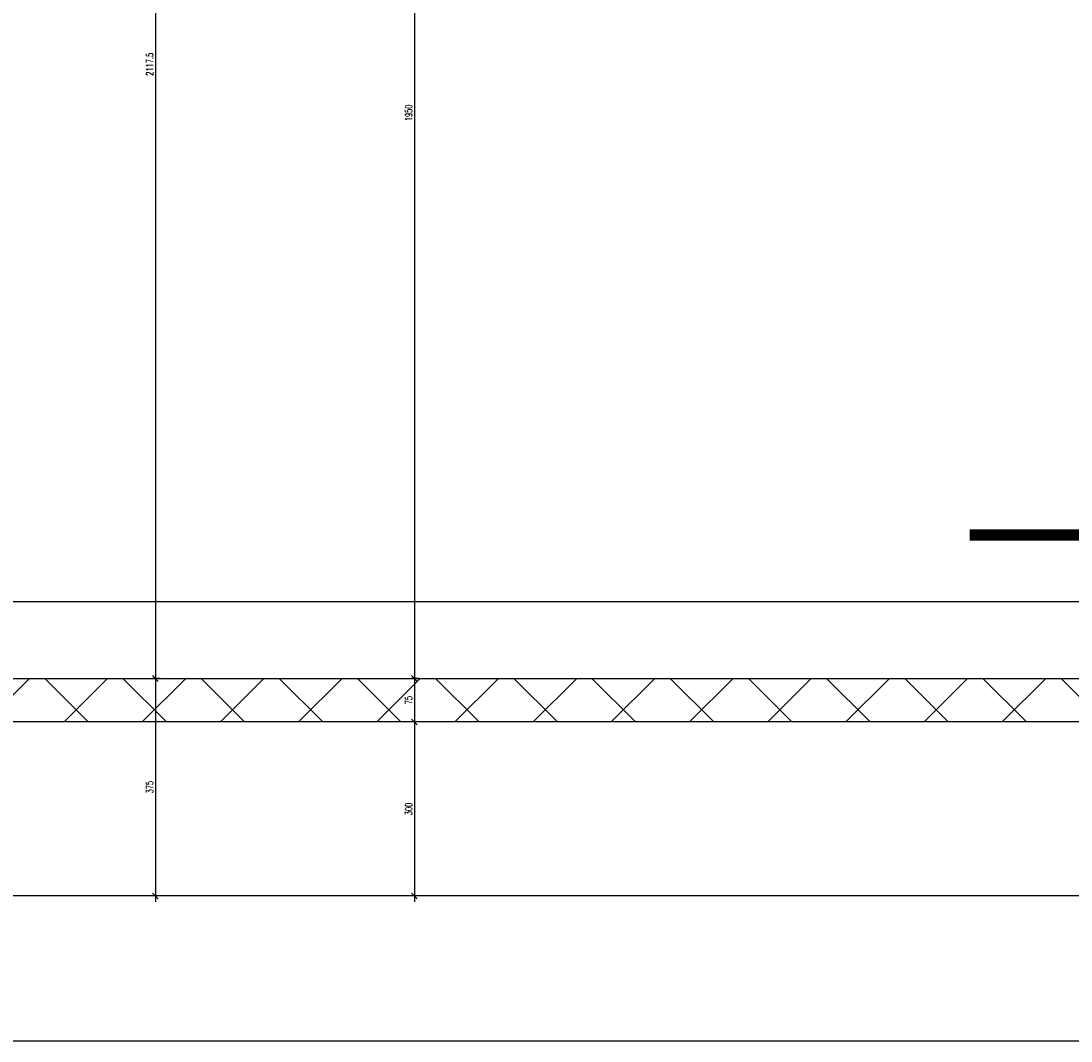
# Model space of a CAD drawing. Header units: centimetres. Extents: x -228435 to 111511, y -89367 to 428125.
# Tile 111 of 216: x -31253 to -29444, y 76875 to 78633. Entities that reach past the tile are written whole.
import ezdxf

# ---------------------------------------------------------------- set-up
doc = ezdxf.new("R2010")
doc.units = ezdxf.units.CM
doc.header["$LTSCALE"] = 50
doc.header["$PDMODE"] = 35
doc.header["$PDSIZE"] = 0.1
doc.linetypes.add('DASHDOT2', pattern=[12.7, 6.35, -3.175, 0, -3.175])
doc.layers.get('0').update_dxf_attribs({"color": 8})
doc.layers.get('DEFPOINTS').update_dxf_attribs({"color": 8})
for name, color, linetype in [('ARCH_INFO_OPISY_IST', 8, 'Continuous'), ('ARCH_INFO_OSIE_IST', 8, 'DASHDOT2'), ('ARCH_MUROWANE', 8, 'Continuous'), ('ARCH_ŻELBET_IST', 8, 'Continuous'), ('Kondygnacja +0_5$0$ARCH_GK', 8, 'Continuous'), ('Osie rzutów$0$ARCH_INFO_OSIE_OPISY_IST', 8, 'Continuous')]:
    doc.layers.add(name, color=color, linetype=linetype)
doc.layers.add('kondygnacja +1_5$0$ARCH_INFO_WYMIARY', color=8, linetype='Continuous', lineweight=9)
doc.styles.add('kondygnacja +1_5$0$Romans', font='Romans.shx', dxfattribs={"width": 0.7})
doc.dimstyles.new('kondygnacja +1_5$0$Wymiary 1-100', dxfattribs={"dimtxt": 12, "dimasz": 10, "dimexe": 5, "dimexo": 0, "dimgap": 4, "dimtad": 1, "dimrnd": 0.5, "dimzin": 12, "dimdsep": 46, "dimtxsty": 'kondygnacja +1_5$0$Romans', "dimblk": 'kondygnacja +1_5$0$_Oblique', "dimcen": 10, "dimdle": 10, "dimclrt": 55, "dimazin": 0, "dimtfac": 1, "dimtmove": 1, "dimatfit": 3, "dimfxl": 0, "dimtolj": 1, "dimtzin": 0, "dimarcsym": 0})

# ---------------------------------------------------------------- blocks, each defined once
blk = doc.blocks.new('kondygnacja +1_5$0$_Oblique')
at = {"color": 0, "linetype": 'ByBlock', "lineweight": -2}
blk.add_line((-0.5, -0.5), (0.5, 0.5), dxfattribs=at)
blk = doc.blocks.new('*D1101')
at = {"layer": 'DEFPOINTS', "color": 0, "lineweight": 40}
for p in [(-30230, 79450, 6300), (-30575, 77500), (-30230, 77500)]:
    blk.add_point(p, dxfattribs=at)
at = {"layer": 'kondygnacja +1_5$0$ARCH_INFO_WYMIARY', "color": 0, "lineweight": -2}
for p, q in [((-30575, 79460), (-30575, 77490)), ((-30579.3, 79450), (-30580, 79450)), ((-30567, 77500), (-30580, 77500))]:
    blk.add_line(p, q, dxfattribs=at)
at = {"layer": 'kondygnacja +1_5$0$ARCH_INFO_WYMIARY', "color": 0, "lineweight": -2, "xscale": 10, "yscale": 10, "zscale": 10}
for p, rotation in [((-30575, 79450), 90), ((-30575, 77500), 270)]:
    blk.add_blockref('kondygnacja +1_5$0$_Oblique', p, dxfattribs=dict(at, rotation=rotation))
at = {"layer": 'kondygnacja +1_5$0$ARCH_INFO_WYMIARY', "color": 55, "insert": (-30585, 78475), "char_height": 12, "attachment_point": 5, "rotation": 90, "style": 'kondygnacja +1_5$0$Romans'}
blk.add_mtext('\\A1;1950', dxfattribs=at)
blk = doc.blocks.new('*D1102')
at = {"layer": 'DEFPOINTS', "color": 0, "lineweight": 40}
for p in [(-30010.9, 77500), (-30575, 77425), (-30010.9, 77425)]:
    blk.add_point(p, dxfattribs=at)
at = {"layer": 'kondygnacja +1_5$0$ARCH_INFO_WYMIARY', "color": 0, "lineweight": -2}
for p, q in [((-30575, 77510), (-30575, 77415)), ((-30567, 77500), (-30580, 77500)), ((-30567, 77425), (-30580, 77425))]:
    blk.add_line(p, q, dxfattribs=at)
at = {"layer": 'kondygnacja +1_5$0$ARCH_INFO_WYMIARY', "color": 0, "lineweight": -2, "xscale": 10, "yscale": 10, "zscale": 10}
for p, rotation in [((-30575, 77500), 90), ((-30575, 77425), 270)]:
    blk.add_blockref('kondygnacja +1_5$0$_Oblique', p, dxfattribs=dict(at, rotation=rotation))
at = {"layer": 'kondygnacja +1_5$0$ARCH_INFO_WYMIARY', "color": 55, "insert": (-30585, 77462.5), "char_height": 12, "attachment_point": 5, "rotation": 90, "style": 'kondygnacja +1_5$0$Romans'}
blk.add_mtext('\\A1;75', dxfattribs=at)
blk = doc.blocks.new('*D1103')
at = {"layer": 'DEFPOINTS', "color": 0, "lineweight": 40}
for p in [(-30068.4, 77425), (-30575, 77125), (-30068.4, 77125, 6300)]:
    blk.add_point(p, dxfattribs=at)
at = {"layer": 'kondygnacja +1_5$0$ARCH_INFO_WYMIARY', "color": 0, "lineweight": -2}
for p, q in [((-30575, 77435), (-30575, 77115)), ((-30567, 77425), (-30580, 77425)), ((-30578.9, 77125), (-30580, 77125))]:
    blk.add_line(p, q, dxfattribs=at)
at = {"layer": 'kondygnacja +1_5$0$ARCH_INFO_WYMIARY', "color": 0, "lineweight": -2, "xscale": 10, "yscale": 10, "zscale": 10}
for p, rotation in [((-30575, 77425), 90), ((-30575, 77125), 270)]:
    blk.add_blockref('kondygnacja +1_5$0$_Oblique', p, dxfattribs=dict(at, rotation=rotation))
at = {"layer": 'kondygnacja +1_5$0$ARCH_INFO_WYMIARY', "color": 55, "insert": (-30585, 77275), "char_height": 12, "attachment_point": 5, "rotation": 90, "style": 'kondygnacja +1_5$0$Romans'}
blk.add_mtext('\\A1;300', dxfattribs=at)
blk = doc.blocks.new('*D1171')
at = {"layer": 'DEFPOINTS', "color": 0, "lineweight": 40}
for p in [(-34895, 78455, 6300), (8544.8, 77365), (8624.5, 77365, 6300)]:
    blk.add_point(p, dxfattribs=at)
at = {"layer": 'kondygnacja +1_5$0$ARCH_INFO_WYMIARY', "color": 0, "lineweight": -2}
for p, q in [((8544.8, 78465), (8544.8, 77355)), ((8537, 78455), (8549.8, 78455)), ((8540, 77365), (8539.8, 77365))]:
    blk.add_line(p, q, dxfattribs=at)
at = {"layer": 'kondygnacja +1_5$0$ARCH_INFO_WYMIARY', "color": 0, "lineweight": -2, "xscale": 10, "yscale": 10, "zscale": 10}
for p, rotation in [((8544.8, 78455), 90), ((8544.8, 77365), 270)]:
    blk.add_blockref('kondygnacja +1_5$0$_Oblique', p, dxfattribs=dict(at, rotation=rotation))
at = {"layer": 'kondygnacja +1_5$0$ARCH_INFO_WYMIARY', "color": 55, "insert": (8534.8, 77979.9), "char_height": 12, "attachment_point": 5, "rotation": 90, "style": 'kondygnacja +1_5$0$Romans'}
blk.add_mtext('\\A1;1090', dxfattribs=at)
blk = doc.blocks.new('*D1173')
at = {"layer": 'DEFPOINTS', "color": 0, "lineweight": 40}
for p in [(-35150.4, 78455), (8632, 78455, 6300), (-34820, 77616.9, 6300)]:
    blk.add_point(p, dxfattribs=at)
at = {"layer": 'kondygnacja +1_5$0$ARCH_INFO_WYMIARY', "color": 0, "lineweight": -2}
for p, q in [((-35150.4, 77606.9), (-35150.4, 78465)), ((-35142.6, 78455), (-35155.4, 78455)), ((-35154.7, 77616.9), (-35155.4, 77616.9))]:
    blk.add_line(p, q, dxfattribs=at)
at = {"layer": 'kondygnacja +1_5$0$ARCH_INFO_WYMIARY', "color": 0, "lineweight": -2, "xscale": 10, "yscale": 10, "zscale": 10}
for p, rotation in [((-35150.4, 78455), 90), ((-35150.4, 77616.9), 270)]:
    blk.add_blockref('kondygnacja +1_5$0$_Oblique', p, dxfattribs=dict(at, rotation=rotation))
at = {"layer": 'kondygnacja +1_5$0$ARCH_INFO_WYMIARY', "color": 55, "insert": (-35160.4, 78035.9), "char_height": 12, "attachment_point": 5, "rotation": 90, "style": 'kondygnacja +1_5$0$Romans'}
blk.add_mtext('\\A1;838', dxfattribs=at)
blk = doc.blocks.new('*D1174')
at = {"layer": 'DEFPOINTS', "color": 0, "lineweight": 40}
for p in [(-34185, 77631.9), (-28740, 77512.5, 6300), (-34185, 77500)]:
    blk.add_point(p, dxfattribs=at)
at = {"layer": 'kondygnacja +1_5$0$ARCH_INFO_WYMIARY', "color": 0, "lineweight": -2}
for p, q in [((-28730, 77631.9), (-34195, 77631.9)), ((-34185, 77623.9), (-34185, 77636.9)), ((-28740, 77636.6), (-28740, 77636.9))]:
    blk.add_line(p, q, dxfattribs=at)
at = {"layer": 'kondygnacja +1_5$0$ARCH_INFO_WYMIARY', "color": 0, "lineweight": -2, "xscale": 10, "yscale": 10, "zscale": 10, "rotation": 180}
blk.add_blockref('kondygnacja +1_5$0$_Oblique', (-34185, 77631.9), dxfattribs=at)
at = {"layer": 'kondygnacja +1_5$0$ARCH_INFO_WYMIARY', "color": 0, "lineweight": -2, "xscale": 10, "yscale": 10, "zscale": 10}
blk.add_blockref('kondygnacja +1_5$0$_Oblique', (-28740, 77631.9), dxfattribs=at)
at = {"layer": 'kondygnacja +1_5$0$ARCH_INFO_WYMIARY', "color": 55, "insert": (-31462.5, 77641.9), "char_height": 12, "attachment_point": 5, "style": 'kondygnacja +1_5$0$Romans'}
blk.add_mtext('\\A1;5445', dxfattribs=at)
blk = doc.blocks.new('*D1176')
at = {"layer": 'DEFPOINTS', "color": 0, "lineweight": 40}
for p in [(-31220.1, 79617.5, 6300), (-31144.3, 77500), (-31021.2, 77500)]:
    blk.add_point(p, dxfattribs=at)
at = {"layer": 'kondygnacja +1_5$0$ARCH_INFO_WYMIARY', "color": 0, "lineweight": -2}
for p, q in [((-31021.2, 79627.5), (-31021.2, 77490)), ((-31016.6, 79617.5), (-31016.2, 79617.5)), ((-31029.2, 77500), (-31016.2, 77500))]:
    blk.add_line(p, q, dxfattribs=at)
at = {"layer": 'kondygnacja +1_5$0$ARCH_INFO_WYMIARY', "color": 0, "lineweight": -2, "xscale": 10, "yscale": 10, "zscale": 10}
for p, rotation in [((-31021.2, 79617.5), 90), ((-31021.2, 77500), 270)]:
    blk.add_blockref('kondygnacja +1_5$0$_Oblique', p, dxfattribs=dict(at, rotation=rotation))
at = {"layer": 'kondygnacja +1_5$0$ARCH_INFO_WYMIARY', "color": 55, "insert": (-31031.2, 78558.8), "char_height": 12, "attachment_point": 5, "rotation": 90, "style": 'kondygnacja +1_5$0$Romans'}
blk.add_mtext('\\A1;2117.5', dxfattribs=at)
blk = doc.blocks.new('*D1177')
at = {"layer": 'DEFPOINTS', "color": 0, "lineweight": 40}
for p in [(-30971.2, 77500), (-31021.2, 77125), (9016.9, 77125, 6300)]:
    blk.add_point(p, dxfattribs=at)
at = {"layer": 'kondygnacja +1_5$0$ARCH_INFO_WYMIARY', "color": 0, "lineweight": -2}
for p, q in [((-31021.2, 77510), (-31021.2, 77115)), ((-31013.2, 77500), (-31026.2, 77500)), ((-31013.3, 77125), (-31026.2, 77125))]:
    blk.add_line(p, q, dxfattribs=at)
at = {"layer": 'kondygnacja +1_5$0$ARCH_INFO_WYMIARY', "color": 0, "lineweight": -2, "xscale": 10, "yscale": 10, "zscale": 10}
for p, rotation in [((-31021.2, 77500), 90), ((-31021.2, 77125), 270)]:
    blk.add_blockref('kondygnacja +1_5$0$_Oblique', p, dxfattribs=dict(at, rotation=rotation))
at = {"layer": 'kondygnacja +1_5$0$ARCH_INFO_WYMIARY', "color": 55, "insert": (-31031.2, 77312.5), "char_height": 12, "attachment_point": 5, "rotation": 90, "style": 'kondygnacja +1_5$0$Romans'}
blk.add_mtext('\\A1;375', dxfattribs=at)
blk = doc.blocks.new('Osie rzutów')
at = {"layer": 'ARCH_INFO_OSIE_IST', "ltscale": 10}
for p, q in [((4436.04, 12310), (13655, 12310)), ((4436.04, 12200), (13655, 12200))]:
    blk.add_line(p, q, dxfattribs=at)

msp = doc.modelspace()

# ---------------------------------------------------------------- hatches: boundary and pattern name
at = {"layer": 'ARCH_MUROWANE', "linetype": 'Continuous', "lineweight": -3}
h = msp.add_hatch(dxfattribs=at)
h.set_pattern_fill('ANSI37', color=256, scale=30, style=0)
h.set_pattern_definition([(45, (-121140, -45000), (-67.35192, 67.35192), []), (135, (-121140, -45000), (-67.35192, -67.35192), [])])
h.paths.add_polyline_path([(-34185, 77745), (-34185, 77500), (-28740, 77500), (-28740, 77425), (-34185, 77425), (-34260, 77425), (-34260, 77745)])

# ---------------------------------------------------------------- linework, layer by layer
at = {"layer": 'ARCH_INFO_OPISY_IST', "elevation": 630}
msp.add_lwpolyline([(-29618.54693, 77747.26019, 20, 20, 0), (-29147.81559, 77747.26019, 150, 0, 0), (-28842.58033, 77747.26019, 0, 0, 0)], format="xyseb", dxfattribs=at)
at = {"layer": 'ARCH_ŻELBET_IST', "ltscale": 4}
for p, q in [((-22820, 77125, 630), (-34260, 77125, 630)), ((-28740, 76875, 630), (-34260, 76875, 630))]:
    msp.add_line(p, q, dxfattribs=at)
at = {"layer": 'Kondygnacja +0_5$0$ARCH_GK', "linetype": 'Continuous', "lineweight": -3, "elevation": -5670}
msp.add_lwpolyline([(-34185, 77745), (-34185, 77500), (-28740, 77500), (-28740, 77425), (-34185, 77425), (-34260, 77425), (-34260, 77745), (-34185, 77745)], dxfattribs=at)

# ---------------------------------------------------------------- block references
at = {"layer": 'Osie rzutów$0$ARCH_INFO_OSIE_OPISY_IST', "xscale": 10, "yscale": 10, "zscale": 10}
msp.add_blockref('Osie rzutów', (-121140, -45000, 630), dxfattribs=at)

# ---------------------------------------------------------------- dimensions: what is measured, and where the dimension line sits
at = {"layer": 'kondygnacja +1_5$0$ARCH_INFO_WYMIARY'}
for base, p1, p2, picture, middle in [((-31021.18102, 77500, -5670), (-31220.07235, 79617.5, 630), (-31144.3252, 77500, -5670), '*D1176', (-31031.18102, 78558.75, -5670)), ((-30574.97217, 77500, -5670), (-30230, 79450, 630), (-30230, 77500, -5670), '*D1101', (-30584.97217, 78475, -5670)), ((-35150.43274, 78455, -5670), (-34820, 77616.88949, 630), (8632, 78455, 630), '*D1173', (-35160.43274, 78035.94475, -5670)), ((-31021.18102, 77125, -5670), (-30971.18102, 77500, -5670), (9016.8819, 77125, 630), '*D1177', (-31031.18102, 77312.5, -5670)), ((-30574.97217, 77425, -5670), (-30010.8681, 77500, -5670), (-30010.8681, 77425, -5670), '*D1102', (-30584.97217, 77462.5, -5670)), ((-30574.97217, 77125, -5670), (-30068.35319, 77425, -5670), (-30068.35319, 77125, 630), '*D1103', (-30584.97217, 77275, -5670))]:
    dim = msp.add_linear_dim(base=base, p1=p1, p2=p2, angle=90, dimstyle='kondygnacja +1_5$0$Wymiary 1-100', dxfattribs=at)
    dim.commit()
    dim.dimension.update_dxf_attribs({"geometry": picture, "text_midpoint": middle})
dim = msp.add_linear_dim(base=(8544.83805, 77365, -5670), p1=(-34895, 78455, 630), p2=(8624.5, 77365, 630), angle=90, dimstyle='kondygnacja +1_5$0$Wymiary 1-100', dxfattribs=at)
dim.commit()
dim.dimension.update_dxf_attribs({"geometry": '*D1171', "text_midpoint": (8544.83805, 77979.89167, -5670), "dimtype": 160})
dim = msp.add_linear_dim(base=(-34185, 77631.88949, -5670), p1=(-28740, 77512.5, 630), p2=(-34185, 77500, -5670), dimstyle='kondygnacja +1_5$0$Wymiary 1-100', dxfattribs=at)
dim.commit()
dim.dimension.update_dxf_attribs({"geometry": '*D1174', "text_midpoint": (-31462.5, 77641.88949, -5670)})

doc.saveas('drawing.dxf')
